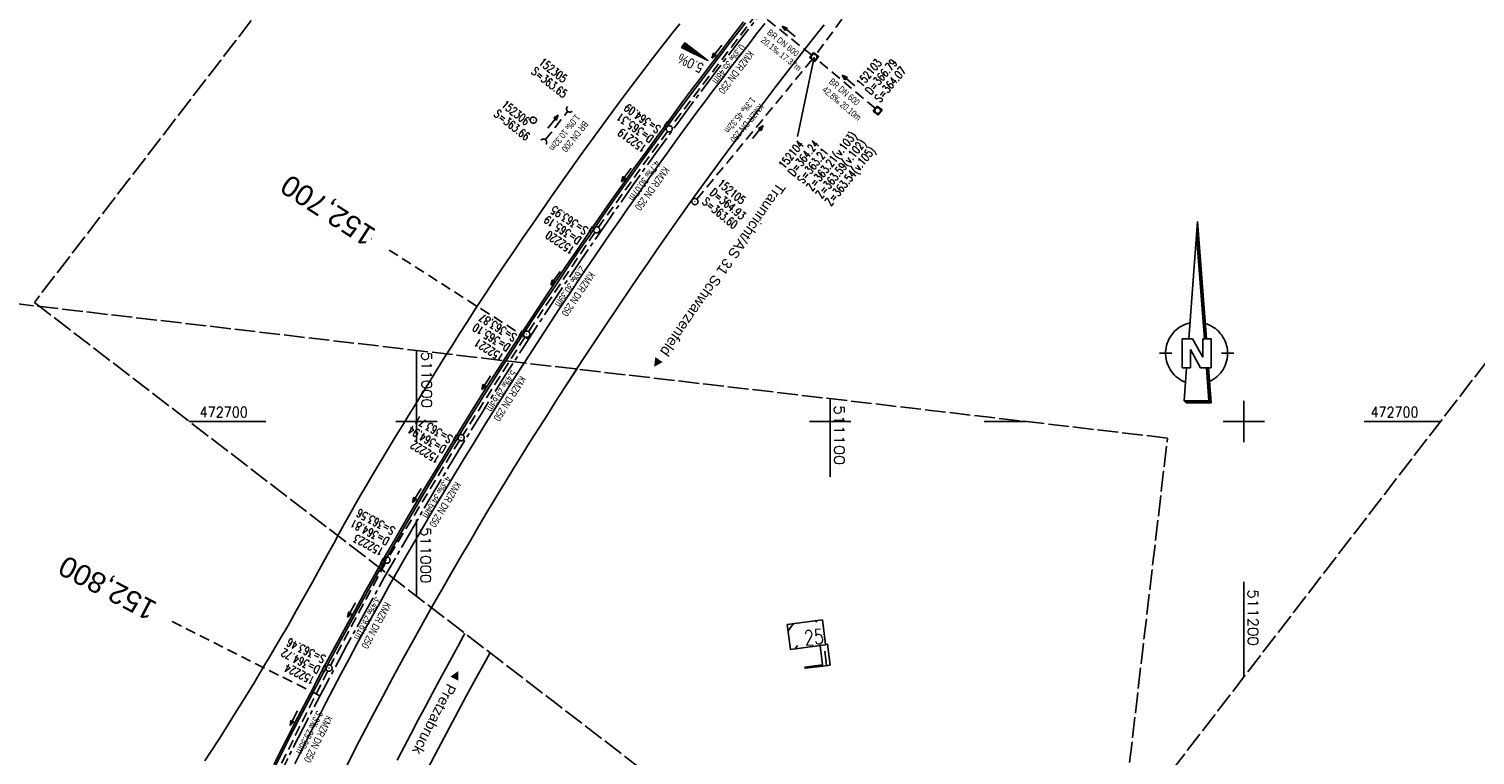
# Model space of a CAD drawing. Extents: x 510563 to 513920, y 467229 to 478797.
# Tile 32 of 67: x 510906 to 511256, y 472619 to 472795. Entities that reach past the tile are written whole.
import ezdxf
from ezdxf.enums import TextEntityAlignment as Align

# ---------------------------------------------------------------- set-up
doc = ezdxf.new("R2010")
doc.units = 0
doc.header["$LTSCALE"] = 10
doc.header["$MEASUREMENT"] = 0
for name, pattern in [('ACHSE', [5.5, 4, -0.5, 0.5, -0.5]), ('LT00', [0]), ('LT14', [0.6, 0.5, -0.1]), ('LT17', [0.15, 0.1, -0.05]), ('STRICHLINIE2', [0.375, 0.25, -0.125])]:
    doc.linetypes.add(name, pattern=pattern)
doc.layers.get('0').update_dxf_attribs({"linetype": 'LT00'})
for name, color, linetype in [('-AX-020', 250, 'ACHSE'), ('-Halt-Pfeil', 4, 'LT00'), ('-Haltung', 7, 'STRICHLINIE2'), ('-Haltungsbeschriftung', 140, 'LT00'), ('-QUE-20W', 11, 'LT00'), ('-Schachtbeschriftung', 5, 'LT00'), ('-ST-20', 30, 'LT17'), ('1401', 7, 'Continuous'), ('DFK_BEB_SCHR', 254, 'LT00'), ('DFK_BEBAUUNG', 250, 'LT00'), ('ORTSRICHTUNG', 7, 'Continuous'), ('V93_AFBR_BAB', 250, 'LT00'), ('V93_KA_MULD', 182, 'LT00'), ('V93_KA_PRUF', 182, 'LT00'), ('V93_RASTER', 250, 'LT00'), ('V93_RINNE', 182, 'LT00'), ('V93_SINKK', 182, 'LT00'), ('V93_UK_DURCH', 182, 'LT00'), ('V94_AFBR_BAB', 250, 'LT00'), ('V94_KA_PRUF', 182, 'LT00'), ('V94_RASTER', 250, 'LT00'), ('V94_RINNE', 182, 'LT00'), ('V94_SINKK', 182, 'LT00')]:
    doc.layers.add(name, color=color, linetype=linetype)
doc.layers.add('-BLATT_93-RAND', color=7, linetype='LT14', plot=False)
doc.layers.add('-BLATT_94-RAND', color=7, linetype='LT14', plot=False)
doc.styles.add('Beschrift', font='ARIAL.TTF')
doc.styles.add('Haltungsbeschriftung', font='ARIAL.TTF', dxfattribs={"width": 0.75})
doc.styles.add('schachtbeschriftung', font='romans.shx', dxfattribs={"width": 0.75, "height": 2})
doc.styles.get("Standard").update_dxf_attribs({"font": 'romans.shx'})

# ---------------------------------------------------------------- blocks, each defined once
blk = doc.blocks.new('SYMB1401')
at = {"layer": '1401'}
for p, q in [((-2.1, -28.35), (0, 0)), ((0, 0), (2.15, -28.35)), ((1.65, -28.35), (-0.25, -3.35)), ((1.7, -28.35), (-0.22, -3.01)), ((1.75, -28.35), (-0.2, -2.68)), ((1.8, -28.35), (-0.17, -2.34)), ((1.85, -28.35), (-0.15, -2.01)), ((1.9, -28.35), (-0.12, -1.68)), ((1.95, -28.35), (-0.1, -1.34)), ((2, -28.35), (-0.07, -1.01)), ((2.05, -28.35), (-0.05, -0.67)), ((2.1, -28.35), (-0.02, -0.34)), ((-3.75, -35.35), (-3.75, -28.35)), ((-3.75, -28.35), (-1.2, -28.35)), ((0.7, -35.35), (-1.75, -30.9)), ((-1.75, -30.9), (-1.75, -35.35)), ((1.25, -32.8), (-1.2, -28.35)), ((1.25, -32.8), (1.25, -28.35)), ((3.25, -28.35), (1.25, -28.35)), ((3.25, -28.35), (3.25, -35.35)), ((-9.25, -31.85), (-6.25, -31.85)), ((5.75, -31.85), (8.75, -31.85)), ((-1.75, -35.35), (-3.75, -35.35)), ((-2.65, -35.35), (-3.25, -43.35)), ((3.25, -35.35), (0.7, -35.35)), ((2.75, -43.35), (2.15, -35.35)), ((2.8, -43.4), (2.2, -35.35)), ((3.3, -43.85), (2.65, -35.35)), ((-3.25, -43.35), (2.75, -43.35)), ((-3.2, -43.4), (2.8, -43.4))]:
    blk.add_line(p, q, dxfattribs=at)
for points in [[(-7.74, -32.11), (-7.75, -31.56), (-7.7, -31.01), (-7.62, -30.47), (-7.51, -29.93), (-7.35, -29.4), (-7.15, -28.89), (-6.92, -28.39), (-6.65, -27.91), (-6.34, -27.45), (-6.01, -27.02), (-5.64, -26.61), (-5.24, -26.23), (-4.82, -25.88), (-4.37, -25.56), (-3.9, -25.28), (-3.41, -25.03), (-2.9, -24.81), (-2.38, -24.64), (-1.85, -24.5)], [(1.85, -24.65), (2.37, -24.82), (2.88, -25.03), (3.37, -25.28), (3.85, -25.57), (4.3, -25.88), (4.72, -26.23), (5.12, -26.61), (5.49, -27.02), (5.83, -27.45), (6.13, -27.91), (6.41, -28.39), (6.64, -28.89), (6.84, -29.4), (7, -29.93), (7.12, -30.47), (7.2, -31.01), (7.24, -31.56), (7.25, -32.11)], [(-2.9, -38.85), (-3.41, -38.64), (-3.9, -38.39), (-4.37, -38.1), (-4.81, -37.78), (-5.24, -37.43), (-5.64, -37.05), (-6, -36.64), (-6.34, -36.21), (-6.64, -35.75), (-6.91, -35.27), (-7.15, -34.78), (-7.35, -34.26), (-7.5, -33.74), (-7.62, -33.2), (-7.7, -32.66), (-7.74, -32.11)], [(7.25, -32.11), (7.21, -32.66), (7.13, -33.21), (7.01, -33.74), (6.85, -34.27), (6.65, -34.78), (6.42, -35.28), (6.15, -35.76), (5.84, -36.22), (5.5, -36.66), (5.13, -37.07), (4.74, -37.45), (4.31, -37.8), (3.86, -38.12), (3.39, -38.4), (2.9, -38.65)], [(-3.15, -43.45), (2.85, -43.45), (2.25, -35.35)], [(-3.1, -43.5), (2.9, -43.5), (2.3, -35.35)], [(-3.05, -43.55), (2.95, -43.55), (2.35, -35.35)], [(-3, -43.6), (3, -43.6), (2.4, -35.35)], [(-2.95, -43.65), (3.05, -43.65), (2.45, -35.35)], [(-2.9, -43.7), (3.1, -43.7), (2.5, -35.35)], [(-2.85, -43.75), (3.15, -43.75), (2.55, -35.35)], [(-2.8, -43.8), (3.2, -43.8), (2.6, -35.35)], [(-2.78, -43.82), (3.25, -43.82), (2.62, -35.35)], [(-3.25, -43.35), (-2.75, -43.85), (3.3, -43.85)]]:
    blk.add_lwpolyline(points, dxfattribs=at)
blk = doc.blocks.new('SYMB0652')
at = {"color": 0, "linetype": 'ByBlock'}
blk.add_lwpolyline([(-0.15, -0.075), (0.15, -0.075), (0.15, 0.075), (-0.15, 0.075), (-0.15, -0.075)], dxfattribs=at)
blk = doc.blocks.new('SYMB0003')
at = {"color": 0, "linetype": 'ByBlock'}
for p, q in [((-0.015712, 0), (0.010166, 0.012015)), ((0, -0.021257), (-0.015712, 0)), ((0.010166, 0.012015), (0, -0.021257))]:
    blk.add_line(p, q, dxfattribs=at)
for points in [[(-0.031395, 0.499013), (-0.093691, 0.491144), (-0.154509, 0.475528), (-0.21289, 0.452414), (-0.267913, 0.422164), (-0.318712, 0.385257), (-0.364484, 0.342274), (-0.404509, 0.293893), (-0.438154, 0.240877), (-0.464888, 0.184062), (-0.484292, 0.124345), (-0.496058, 0.062667), (-0.5, 0)], [(-0.5, 0), (-0.496058, -0.062667), (-0.484292, -0.124345), (-0.464888, -0.184062), (-0.438154, -0.240877), (-0.404509, -0.293893), (-0.364485, -0.342274), (-0.318712, -0.385257), (-0.267914, -0.422164), (-0.21289, -0.452414), (-0.154509, -0.475529), (-0.093691, -0.491144), (-0.031395, -0.499014), (0.031395, -0.499014)], [(0.5, 0), (0.496057, 0.062667), (0.484292, 0.124345), (0.464888, 0.184062), (0.438153, 0.240877), (0.404509, 0.293893), (0.364484, 0.342274), (0.318712, 0.385257), (0.267913, 0.422164), (0.21289, 0.452414), (0.154509, 0.475528), (0.093691, 0.491144), (0.031395, 0.499013), (-0.031395, 0.499013)], [(0.031395, -0.499014), (0.093691, -0.491144), (0.154509, -0.475529), (0.21289, -0.452414), (0.267914, -0.422164), (0.318712, -0.385257), (0.364485, -0.342274), (0.404509, -0.293893), (0.438154, -0.240877), (0.464889, -0.184062), (0.484292, -0.124345), (0.496058, -0.062667), (0.5, 0)]]:
    blk.add_lwpolyline(points, dxfattribs=at)
blk = doc.blocks.new('SYMB1210')
at = {"color": 0, "linetype": 'ByBlock'}
blk.add_line((0.018815, -0.179014), (0.055623, -0.17119), dxfattribs=at)
for points in [[(-0.2, -0.2), (-0.2, 0.2), (0.2, 0.2), (0.2, -0.2), (-0.2, -0.2)], [(0.018815, 0.179014), (-0.018815, 0.179014), (-0.055623, 0.17119), (-0.09, 0.155885), (-0.120444, 0.133766), (-0.145623, 0.105801), (-0.164438, 0.073213), (-0.176067, 0.037424), (-0.18, 0)], [(-0.18, 0), (-0.176067, -0.037424), (-0.164438, -0.073213), (-0.145623, -0.105801), (-0.120444, -0.133766), (-0.09, -0.155885), (-0.055623, -0.17119), (-0.018815, -0.179014), (0.018815, -0.179014)], [(0.18, 0), (0.176067, 0.037424), (0.164438, 0.073213), (0.145623, 0.105801), (0.120444, 0.133766), (0.09, 0.155885), (0.055623, 0.17119), (0.018815, 0.179014)], [(0.055623, -0.17119), (0.09, -0.155885), (0.120444, -0.133766), (0.145623, -0.105801), (0.164438, -0.073213), (0.176067, -0.037424), (0.18, 0)]]:
    blk.add_lwpolyline(points, dxfattribs=at)
blk = doc.blocks.new('SYMB1107')
at = {"color": 0, "linetype": 'ByBlock'}
for points in [[(-0.2, 0), (-0.196157, 0.039018), (-0.184776, 0.076537), (-0.166294, 0.111114), (-0.141421, 0.141421), (-0.111114, 0.166294), (-0.076537, 0.184776), (-0.039018, 0.196157), (0, 0.2)], [(0, 0.2), (0.039018, 0.196157), (0.076537, 0.184776), (0.111114, 0.166294), (0.141421, 0.141421), (0.166294, 0.111114), (0.184776, 0.076537), (0.196157, 0.039018), (0.2, 0)]]:
    blk.add_lwpolyline(points, dxfattribs=at)
blk = doc.blocks.new('SYMB0070')
at = {"color": 0, "linetype": 'ByBlock'}
for p, q in [((-0.5, 0), (0.2, 0)), ((0.5, 0), (0.2, 0.1)), ((0.2, 0.1), (0.2, 0)), ((0.468, 0), (0.21, 0.086)), ((0.21, 0.086), (0.21, -0.086)), ((0.21, -0.086), (0.468, 0)), ((0.22, -0.072), (0.437, 0)), ((0.23, -0.058), (0.405, 0)), ((0.24, -0.045), (0.374, 0)), ((0.342, 0), (0.25, 0.031)), ((0.25, 0.031), (0.25, -0.031)), ((0.25, -0.031), (0.342, 0)), ((0.26, -0.017), (0.31, 0)), ((0.27, -0.003), (0.279, 0))]:
    blk.add_line(p, q, dxfattribs=at)
for points in [[(0.2, 0), (0.2, -0.1), (0.5, 0)], [(0.437, 0), (0.22, 0.072), (0.22, -0.072)], [(0.405, 0), (0.23, 0.058), (0.23, -0.058)], [(0.374, 0), (0.24, 0.045), (0.24, -0.045)], [(0.31, 0), (0.26, 0.017), (0.26, -0.017)], [(0.279, 0), (0.27, 0.003), (0.27, -0.003)]]:
    blk.add_lwpolyline(points, dxfattribs=at)

msp = doc.modelspace()

# ---------------------------------------------------------------- linework, layer by layer
at = {"layer": '-AX-020', "ltscale": 0.2, "flags": 128}
msp.add_lwpolyline([(513881.72, 478796.97), (513877.87, 478787.35), (513870.37, 478768.8), (513862.79, 478750.28), (513855.14, 478731.79), (513847.41, 478713.32), (513839.61, 478694.89), (513831.74, 478676.49), (513823.79, 478658.13), (513815.77, 478639.79), (513807.68, 478621.49), (513799.51, 478603.22), (513791.27, 478584.98), (513782.96, 478566.77), (513774.58, 478548.6), (513766.12, 478530.46), (513757.59, 478512.36), (513748.99, 478494.29), (513740.31, 478476.25), (513731.57, 478458.25), (513722.75, 478440.29), (513713.86, 478422.36), (513704.9, 478404.46), (513695.86, 478386.6), (513686.76, 478368.78), (513677.58, 478351), (513668.34, 478333.25), (513659.02, 478315.54), (513649.63, 478297.86), (513640.17, 478280.23), (513630.64, 478262.63), (513621.04, 478245.07), (513611.37, 478227.54), (513601.63, 478210.06), (513591.82, 478192.62), (513586.74, 478183.65), (513576.83, 478166.26), (513566.85, 478148.92), (513556.8, 478131.61), (513546.69, 478114.34), (513536.51, 478097.1), (513526.28, 478079.91), (513515.99, 478062.74), (513505.64, 478045.61), (513495.23, 478028.52), (513484.78, 478011.45), (513474.27, 477994.42), (513463.71, 477977.42), (513453.11, 477960.45), (513442.46, 477943.5), (513431.76, 477926.59), (513421.03, 477909.7), (513410.25, 477892.84), (513399.43, 477876), (513388.58, 477859.18), (513377.69, 477842.39), (513366.77, 477825.62), (513355.82, 477808.87), (513344.83, 477792.14), (513333.82, 477775.43), (513322.78, 477758.74), (513311.72, 477742.06), (513300.63, 477725.4), (513289.52, 477708.75), (513278.39, 477692.12), (513267.24, 477675.5), (513256.08, 477658.89), (513244.9, 477642.29), (513233.71, 477625.7), (513222.5, 477609.12), (513211.29, 477592.54), (513200.07, 477575.97), (513188.84, 477559.41), (513177.6, 477542.84), (513166.37, 477526.28), (513154.8, 477509.24), (513142.5, 477491.11), (513130.2, 477472.99), (513117.9, 477454.86), (513105.61, 477436.73), (513093.33, 477418.59), (513081.06, 477400.44), (513068.81, 477382.28), (513056.57, 477364.12), (513044.34, 477345.94), (513032.14, 477327.75), (513019.96, 477309.55), (513007.8, 477291.33), (512995.67, 477273.09), (512983.57, 477254.83), (512971.49, 477236.55), (512959.45, 477218.25), (512947.45, 477199.93), (512935.48, 477181.58), (512923.55, 477163.21), (512911.66, 477144.81), (512899.82, 477126.38), (512888.03, 477107.93), (512876.28, 477089.44), (512864.58, 477070.92), (512852.94, 477052.36), (512841.35, 477033.77), (512829.82, 477015.15), (512818.35, 476996.49), (512806.94, 476977.79), (512795.6, 476959.05), (512789.64, 476949.14), (512778.41, 476930.34), (512767.24, 476911.5), (512756.13, 476892.61), (512745.1, 476873.69), (512734.14, 476854.72), (512723.25, 476835.72), (512712.42, 476816.68), (512701.67, 476797.59), (512690.98, 476778.47), (512680.37, 476759.31), (512669.82, 476740.11), (512659.35, 476720.87), (512648.95, 476701.6), (512638.61, 476682.28), (512628.35, 476662.93), (512618.16, 476643.54), (512608.04, 476624.11), (512597.99, 476604.65), (512588.01, 476585.15), (512578.1, 476565.61), (512568.26, 476546.04), (512558.5, 476526.43), (512548.8, 476506.79), (512539.18, 476487.11), (512529.63, 476467.4), (512520.15, 476447.65), (512510.75, 476427.87), (512501.42, 476408.05), (512492.16, 476388.2), (512482.97, 476368.31), (512473.85, 476348.4), (512464.81, 476328.44), (512455.84, 476308.46), (512446.94, 476288.44), (512438.12, 476268.39), (512429.37, 476248.31), (512420.69, 476228.2), (512412.09, 476208.05), (512403.56, 476187.88), (512395.11, 476167.67), (512386.72, 476147.43), (512378.42, 476127.17), (512370.18, 476106.87), (512362.02, 476086.54), (512353.94, 476066.18), (512345.92, 476045.79), (512337.99, 476025.38), (512330.13, 476004.93), (512322.34, 475984.46), (512314.63, 475963.96), (512306.99, 475943.43), (512299.43, 475922.87), (512291.94, 475902.28), (512284.53, 475881.67), (512277.19, 475861.03), (512269.93, 475840.36), (512262.74, 475819.67), (512255.63, 475798.95), (512248.6, 475778.21), (512241.64, 475757.44), (512234.76, 475736.64), (512227.95, 475715.82), (512221.22, 475694.97), (512214.57, 475674.11), (512207.99, 475653.21), (512201.49, 475632.29), (512200.13, 475627.89), (512194.28, 475608.79), (512188.5, 475589.67), (512182.78, 475570.54), (512177.14, 475551.38), (512171.56, 475532.2), (512166.05, 475513.01), (512160.62, 475493.79), (512155.26, 475474.55), (512149.97, 475455.29), (512148.09, 475448.36), (512142.91, 475429.07), (512137.8, 475409.77), (512132.78, 475390.44), (512127.83, 475371.09), (512122.96, 475351.72), (512118.16, 475332.33), (512113.45, 475312.92), (512108.81, 475293.5), (512104.25, 475274.06), (512099.76, 475254.59), (512095.36, 475235.11), (512091.03, 475215.62), (512086.78, 475196.1), (512082.61, 475176.57), (512078.52, 475157.02), (512074.51, 475137.46), (512070.57, 475117.88), (512066.72, 475098.28), (512063.24, 475080.25), (512059.53, 475060.62), (512055.9, 475040.98), (512052.34, 475021.33), (512048.86, 475001.67), (512045.44, 474981.99), (512042.08, 474962.3), (512038.79, 474942.6), (512035.56, 474922.89), (512032.39, 474903.18), (512029.27, 474883.45), (512026.2, 474863.71), (512023.18, 474843.97), (512020.21, 474824.22), (512017.28, 474804.47), (512014.39, 474784.7), (512011.54, 474764.94), (512008.73, 474745.16), (512005.95, 474725.39), (512003.2, 474705.61), (512000.47, 474685.82), (511997.78, 474666.03), (511995.1, 474646.24), (511992.44, 474626.45), (511989.8, 474606.65), (511987.17, 474586.85), (511984.55, 474567.05), (511981.94, 474547.25), (511979.34, 474527.45), (511976.74, 474507.69), (511975.13, 474495.38), (511973.48, 474482.82), (511971.82, 474470.25), (511970.17, 474457.69), (511968.51, 474445.13), (511966.84, 474432.57), (511965.15, 474420.02), (511963.46, 474407.46), (511961.75, 474394.91), (511960.03, 474382.35), (511958.28, 474369.81), (511956.52, 474357.26), (511954.73, 474344.72), (511952.92, 474332.18), (511951.08, 474319.64), (511949.21, 474307.11), (511947.31, 474294.58), (511945.38, 474282.06), (511943.41, 474269.55), (511941.4, 474257.04), (511939.35, 474244.53), (511937.27, 474232.04), (511935.14, 474219.55), (511932.96, 474207.07), (511930.74, 474194.59), (511928.46, 474182.13), (511926.14, 474169.68), (511923.76, 474157.23), (511921.32, 474144.8), (511918.83, 474132.38), (511916.28, 474119.97), (511913.66, 474107.57), (511910.98, 474095.19), (511908.24, 474082.82), (511905.43, 474070.46), (511902.54, 474058.13), (511899.59, 474045.81), (511896.56, 474033.5), (511893.47, 474021.26), (511890.29, 474009), (511887.03, 473996.75), (511883.7, 473984.53), (511880.29, 473972.33), (511876.8, 473960.15), (511873.23, 473947.99), (511869.59, 473935.86), (511865.87, 473923.74), (511862.08, 473911.66), (511858.21, 473899.59), (511854.26, 473887.55), (511850.24, 473875.54), (511846.14, 473863.55), (511841.96, 473851.59), (511837.71, 473839.65), (511833.39, 473827.75), (511828.99, 473815.86), (511824.51, 473804.01), (511819.96, 473792.19), (511815.33, 473780.39), (511810.64, 473768.63), (511805.86, 473756.89), (511801.02, 473745.18), (511796.09, 473733.51), (511791.1, 473721.87), (511786.03, 473710.25), (511780.89, 473698.68), (511775.67, 473687.13), (511770.39, 473675.61), (511765.03, 473664.13), (511759.6, 473652.69), (511754.09, 473641.28), (511748.51, 473629.9), (511742.87, 473618.56), (511737.15, 473607.25), (511731.36, 473595.99), (511725.49, 473584.75), (511719.56, 473573.56), (511713.56, 473562.4), (511707.48, 473551.28), (511701.34, 473540.2), (511695.13, 473529.16), (511688.84, 473518.16), (511682.49, 473507.2), (511676.07, 473496.28), (511669.58, 473485.39), (511663.02, 473474.55), (511656.39, 473463.76), (511649.7, 473453), (511642.94, 473442.29), (511636.1, 473431.62), (511629.21, 473420.99), (511622.24, 473410.41), (511615.21, 473399.87), (511608.11, 473389.37), (511600.95, 473378.92), (511593.72, 473368.52), (511586.42, 473358.16), (511579.06, 473347.85), (511571.64, 473337.58), (511564.15, 473327.36), (511556.59, 473317.19), (511548.97, 473307.07), (511541.29, 473297), (511533.54, 473286.97), (511525.74, 473276.99), (511517.86, 473267.07), (511509.93, 473257.19), (511501.93, 473247.36), (511493.87, 473237.58), (511485.75, 473227.86), (511477.57, 473218.19), (511475.55, 473215.81), (511467.29, 473206.2), (511458.98, 473196.64), (511450.61, 473187.13), (511442.18, 473177.67), (511433.71, 473168.25), (511425.19, 473158.87), (511416.62, 473149.54), (511408.01, 473140.24), (511399.37, 473130.98), (511390.68, 473121.76), (511381.96, 473112.57), (511373.2, 473103.41), (511364.42, 473094.28), (511355.61, 473085.17), (511346.77, 473076.1), (511337.91, 473067.04), (511329.03, 473058), (511320.13, 473048.99), (511311.22, 473039.98), (511302.29, 473031), (511293.34, 473022.02), (511284.39, 473013.05), (511275.44, 473004.09), (511266.47, 472995.14), (511255.91, 472984.59), (511236.79, 472965.5), (511230.18, 472958.9), (511223.57, 472952.29), (511216.96, 472945.68), (511210.37, 472939.06), (511203.78, 472932.43), (511197.22, 472925.79), (511190.66, 472919.13), (511184.13, 472912.44), (511177.62, 472905.74), (511171.14, 472899.01), (511164.68, 472892.25), (511158.26, 472885.46), (511151.88, 472878.64), (511145.53, 472871.79), (511139.22, 472864.89), (511132.96, 472857.96), (511126.75, 472850.98), (511120.58, 472843.95), (511114.48, 472836.88), (511109.32, 472830.82), (511103.32, 472823.65), (511097.39, 472816.44), (511091.51, 472809.17), (511085.7, 472801.85), (511079.95, 472794.49), (511074.26, 472787.07), (511068.64, 472779.61), (511063.08, 472772.1), (511057.59, 472764.54), (511052.16, 472756.93), (511046.8, 472749.28), (511041.5, 472741.58), (511036.27, 472733.84), (511031.1, 472726.05), (511026.01, 472718.22), (511020.98, 472710.35), (511016.01, 472702.43), (511011.12, 472694.47), (511006.29, 472686.47), (511001.53, 472678.43), (510996.84, 472670.35), (510992.22, 472662.22), (510987.67, 472654.06), (510983.19, 472645.86), (510978.78, 472637.62), (510974.44, 472629.35), (510970.17, 472621.04), (510965.98, 472612.69), (510961.85, 472604.3), (510957.8, 472595.88), (510953.82, 472587.43), (510949.91, 472578.94), (510946.07, 472570.42), (510942.31, 472561.87), (510938.62, 472553.28), (510935.01, 472544.67), (510931.46, 472536.02), (510928, 472527.34), (510924.6, 472518.64), (510921.29, 472509.9), (510918.04, 472501.14), (510914.87, 472492.35), (510911.78, 472483.53), (510908.76, 472474.69), (510905.82, 472465.82), (510902.96, 472456.92), (510900.17, 472448), (510897.45, 472439.06), (510894.82, 472430.1), (510892.26, 472421.11), (510889.78, 472412.1), (510887.37, 472403.07), (510885.04, 472394.02), (510882.79, 472384.95), (510880.62, 472375.87), (510878.53, 472366.76), (510876.51, 472357.64), (510874.57, 472348.49), (510872.71, 472339.34), (510870.93, 472330.16), (510869.23, 472320.98), (510867.6, 472311.77), (510866.06, 472302.56), (510864.59, 472293.33), (510863.2, 472284.09), (510861.89, 472274.84), (510860.67, 472265.57), (510859.52, 472256.3), (510858.45, 472247.02), (510857.45, 472237.73), (510856.54, 472228.43), (510855.71, 472219.12), (510854.96, 472209.81), (510854.29, 472200.49), (510853.7, 472191.16), (510853.18, 472181.83), (510852.75, 472172.5), (510852.4, 472163.16), (510852.13, 472153.82), (510851.93, 472144.48), (510851.82, 472135.13), (510851.79, 472125.79), (510851.84, 472116.44), (510851.96, 472107.1), (510852.01, 472104.71), (510852.24, 472095.37), (510852.54, 472086.03), (510852.93, 472076.69), (510853.39, 472067.36), (510853.92, 472058.03), (510854.53, 472048.71), (510855.21, 472039.39), (510855.96, 472030.07), (510856.78, 472020.77), (510857.67, 472011.46), (510858.63, 472002.17), (510859.65, 471992.88), (510860.73, 471983.6), (510861.88, 471974.33), (510863.09, 471965.06), (510864.36, 471955.8), (510865.69, 471946.55), (510867.08, 471937.31), (510868.53, 471928.08), (510870.02, 471918.86), (510871.58, 471909.64), (510873.18, 471900.44), (510874.84, 471891.24), (510876.54, 471882.05), (510878.3, 471872.88), (510880.1, 471863.71), (510881.95, 471854.55), (510883.84, 471845.4), (510885.78, 471836.26), (510887.76, 471827.12), (510889.78, 471818), (510891.83, 471808.88), (510893.93, 471799.78), (510896.06, 471790.68), (510898.23, 471781.59), (510900.44, 471772.51), (510902.67, 471763.44), (510904.94, 471754.37), (510907.24, 471745.32), (510909.57, 471736.27), (510911.93, 471727.22), (510914.31, 471718.19), (510916.72, 471709.16), (510919.15, 471700.14), (510921.61, 471691.12), (510924.09, 471682.11), (510926.59, 471673.11), (510929.1, 471664.11), (510931.64, 471655.12), (510934.19, 471646.13), (510936.76, 471637.14), (510939.34, 471628.16), (510941.94, 471619.19), (510944.55, 471610.22), (510947.17, 471601.25), (510949.8, 471592.28), (510952.43, 471583.31), (510955.08, 471574.35), (510957.73, 471565.39), (510960.38, 471556.43), (510963.04, 471547.47), (510967.7, 471531.77), (510970.25, 471523.2), (510975.26, 471506.32), (510980.27, 471489.44), (510985.27, 471472.57), (510990.27, 471455.68), (510995.25, 471438.8), (511000.21, 471421.91), (511005.16, 471405.01), (511010.09, 471388.11), (511014.99, 471371.2), (511019.86, 471354.28), (511024.7, 471337.36), (511029.51, 471320.42), (511034.28, 471303.47), (511039.01, 471286.52), (511043.7, 471269.55), (511048.34, 471252.56), (511052.93, 471235.57), (511057.46, 471218.56), (511061.95, 471201.53), (511066.37, 471184.49), (511070.73, 471167.43), (511075.02, 471150.36), (511079.24, 471133.27), (511083.39, 471116.16), (511086.57, 471102.84), (511090.59, 471085.7), (511094.53, 471068.54), (511098.39, 471051.37), (511102.17, 471034.17), (511105.87, 471016.96), (511109.5, 470999.73), (511113.05, 470982.49), (511116.52, 470965.23), (511119.91, 470947.95), (511123.22, 470930.66), (511126.45, 470913.36), (511129.61, 470896.04), (511132.69, 470878.7), (511135.68, 470861.35), (511138.6, 470843.99), (511141.44, 470826.62), (511144.2, 470809.23), (511146.88, 470791.83), (511149.49, 470774.42), (511152.01, 470757), (511154.45, 470739.56), (511156.82, 470722.12), (511159.1, 470704.66), (511161.31, 470687.19), (511163.44, 470669.72), (511165.49, 470652.23), (511165.64, 470650.9), (511167.87, 470631.02), (511170.03, 470611.14), (511172.1, 470591.25), (511174.1, 470571.35), (511176.01, 470551.44), (511177.85, 470531.52), (511179.53, 470512.55), (511180.88, 470496.34), (511182.16, 470480.14), (511183.36, 470463.92), (511184.48, 470447.7), (511185.52, 470431.48), (511186.48, 470415.25), (511187.36, 470399.01), (511188.16, 470382.77), (511188.88, 470366.53), (511189.52, 470350.29), (511190.08, 470334.04), (511190.56, 470317.79), (511190.96, 470301.53), (511191.28, 470285.28), (511191.52, 470269.02), (511191.68, 470252.76), (511191.76, 470236.51), (511191.77, 470220.25), (511191.69, 470203.99), (511191.53, 470187.73), (511191.29, 470171.47), (511191.24, 470169.01), (511190.91, 470152.75), (511190.5, 470136.5), (511190.02, 470120.25), (511189.47, 470104), (511188.85, 470087.75), (511188.17, 470071.51), (511187.43, 470055.27), (511186.63, 470039.03), (511185.78, 470022.79), (511184.88, 470006.56), (511183.93, 469990.33), (511182.94, 469974.1), (511181.91, 469957.87), (511180.85, 469941.65), (511179.74, 469925.43), (511178.61, 469909.21), (511177.46, 469892.99), (511176.28, 469876.78), (511175.08, 469860.56), (511173.86, 469844.35), (511172.63, 469828.14), (511171.39, 469811.93), (511170.14, 469795.72), (511168.85, 469778.99), (511030.96, 467993.35), (511029.42, 467973.41), (511027.88, 467953.47), (511026.35, 467933.52), (511024.83, 467913.58), (511023.32, 467893.64), (511021.83, 467873.7), (511020.35, 467853.75), (511018.9, 467833.8), (511017.47, 467813.85), (511016.06, 467793.9), (511014.69, 467773.95), (511013.35, 467754), (511012.05, 467734.04), (511010.78, 467714.08), (511009.56, 467694.12), (511008.38, 467674.15), (511007.25, 467654.18), (511006.18, 467634.21), (511005.15, 467614.24), (511004.19, 467594.26), (511003.28, 467574.28), (511002.44, 467554.3), (511001.67, 467534.31), (511000.96, 467514.33), (511000.33, 467494.34), (510999.77, 467474.34), (510999.56, 467465.71), (510999.11, 467445.71), (510998.75, 467425.72), (510998.46, 467405.72), (510998.26, 467385.72), (510998.14, 467365.72), (510998.09, 467345.72), (510998.13, 467325.72), (510998.24, 467305.72), (510998.44, 467285.72), (510998.71, 467265.72), (510999.07, 467245.73), (510999.43, 467229.16)], dxfattribs=at)
at = {"layer": '-BLATT_93-RAND'}
msp.add_lwpolyline([(511358.83, 473315.34), (510907.64, 472728.79), (511135.12, 472553.81), (511586.31, 473140.35), (511358.83, 473315.34)], dxfattribs=at)
at = {"layer": '-BLATT_94-RAND'}
msp.add_lwpolyline([(510744.52, 472747.01), (510637.26, 471828.25), (511074.29, 471777.23), (511181.55, 472695.99), (510744.52, 472747.01)], dxfattribs=at)
at = {"layer": '-Haltung'}
for p, q in [((511118.34, 472818.49), (511096.58, 472788.75)), ((511082.12, 472798.42), (511061.55, 472771.38)), ((511095.55, 472788.62), (511083.16, 472798.54)), ((511067.79, 472753.75), (511095.66, 472787.57)), ((511110.93, 472775.68), (511096.71, 472787.66)), ((511031.14, 472768.12), (511036.61, 472775.03)), ((511060.66, 472770.17), (511043.98, 472746.98)), ((511043.13, 472745.74), (511027.06, 472721.73)), ((511026.25, 472720.48), (511011.21, 472696.7)), ((511010.42, 472695.42), (510993.25, 472667.08)), ((510992.5, 472665.78), (510979.23, 472641)), ((510978.54, 472639.67), (510965.81, 472614.19))]:
    msp.add_line(p, q, dxfattribs=at)
at = {"layer": '-QUE-20W'}
for p, q in [((511064.92, 472791.54), (511064.08, 472790.43)), ((511064.36, 472790.3), (511065.16, 472791.36)), ((511065.4, 472791.18), (511064.63, 472790.16)), ((511064.91, 472790.03), (511065.64, 472790.99)), ((511065.87, 472790.81), (511065.18, 472789.9)), ((511065.46, 472789.76), (511066.11, 472790.63)), ((511066.35, 472790.45), (511065.73, 472789.63)), ((511066.01, 472789.5), (511066.59, 472790.27)), ((511066.83, 472790.09), (511066.28, 472789.36)), ((511066.56, 472789.23), (511067.07, 472789.91)), ((511067.31, 472789.73), (511066.83, 472789.1)), ((511067.11, 472788.96), (511067.55, 472789.55)), ((511067.79, 472789.37), (511067.38, 472788.83)), ((511067.66, 472788.7), (511068.03, 472789.18)), ((511068.27, 472789), (511067.94, 472788.57)), ((511068.21, 472788.43), (511068.51, 472788.82)), ((511068.75, 472788.64), (511068.49, 472788.3)), ((511068.76, 472788.17), (511068.98, 472788.46)), ((511069.22, 472788.28), (511069.04, 472788.03)), ((511069.31, 472787.9), (511069.46, 472788.1)), ((511069.7, 472787.92), (511069.59, 472787.77)), ((511069.86, 472787.63), (511069.94, 472787.74)), ((511070.18, 472787.55), (511070.14, 472787.5)), ((511070.41, 472787.37), (511070.42, 472787.37))]:
    msp.add_line(p, q, dxfattribs=at)
msp.add_lwpolyline([(511064.03, 472790.45), (511064.87, 472791.57), (511070.46, 472787.35), (511064.03, 472790.45)], dxfattribs=at)
at = {"layer": '-Schachtbeschriftung'}
msp.add_line((511096.14, 472788.15), (511092.13, 472768.93), dxfattribs=at)
at = {"layer": '-ST-20', "ltscale": 2.5}
for p, q in [((510989.19, 472744.14), (510989.17, 472744.15)), ((511027.1, 472719.92), (510993.4, 472741.45)), ((510976.67, 472633.61), (510940.93, 472651.57))]:
    msp.add_line(p, q, dxfattribs=at)
at = {"layer": 'DFK_BEB_SCHR'}
for p, q in [((511089.82, 472649.34), (511091.17, 472651.09)), ((511096.78, 472651.8), (511096.54, 472651.48)), ((511092.14, 472645.81), (511091.51, 472644.99)), ((511099.15, 472640.95), (511098.68, 472644.46))]:
    msp.add_line(p, q, dxfattribs=at)
at = {"layer": 'DFK_BEBAUUNG'}
for points in [[(511089.62, 472650.89, 0), (511098.13, 472651.97, 0), (511098.87, 472646.07, 0), (511098.89, 472645.92, 0), (511097.57, 472645.77, 0), (511090.39, 472644.85, 0), (511089.62, 472650.89, 0)], [(511098.89, 472645.92, 0), (511098.87, 472646.07, 0), (511099.34, 472646.13, 0), (511099.98, 472641.06, 0), (511098.2, 472640.83, 0), (511098.16, 472641.11, 0), (511097.57, 472645.77, 0), (511098.89, 472645.92, 0)], [(511098.16, 472641.11, 0), (511098.2, 472640.83, 0), (511093.95, 472640.29, 0), (511093.91, 472640.57, 0), (511098.16, 472641.11, 0)]]:
    msp.add_polyline3d(points, dxfattribs=at)
at = {"layer": 'V93_AFBR_BAB'}
for points in [[(511063.65, 472796.19), (511061.91, 472794), (511060.18, 472791.8), (511058.46, 472789.59), (511056.75, 472787.38), (511055.05, 472785.15), (511051.9, 472781), (511048.78, 472776.83), (511045.68, 472772.65), (511042.61, 472768.44), (511039.56, 472764.22), (511037.22, 472760.94), (511034.9, 472757.65), (511032.59, 472754.36), (511030.3, 472751.05), (511028.01, 472747.73), (511025.74, 472744.41), (511023.44, 472741.02), (511021.16, 472737.63), (511018.88, 472734.23), (511016.63, 472730.82), (511014.39, 472727.39), (511012.17, 472723.96), (511010.34, 472721.1), (511008.53, 472718.24), (511006.72, 472715.36), (511004.93, 472712.49), (511003.14, 472709.6), (511001.36, 472706.72), (510999.57, 472703.83), (510998.09, 472701.42), (510996.6, 472699.01), (510995.12, 472696.6), (510993.65, 472694.18), (510992.18, 472691.76), (510990.72, 472689.33), (510989.27, 472686.89), (510987.84, 472684.45), (510986.42, 472682), (510985.12, 472679.71), (510983.82, 472677.41), (510982.54, 472675.11), (510981.26, 472672.8), (510981.01, 472672.35)], [(510994.44, 472662.02), (510995.19, 472663.35), (510997.13, 472666.73), (510999.08, 472670.1), (511001.05, 472673.46), (511003.58, 472677.78), (511006.14, 472682.09), (511008.71, 472686.39), (511011.31, 472690.67), (511013.92, 472694.94), (511016.38, 472698.93), (511018.87, 472702.9), (511021.37, 472706.87), (511023.88, 472710.82), (511026.42, 472714.76), (511029.07, 472718.87), (511031.73, 472722.96), (511034.42, 472727.04), (511037.12, 472731.11), (511039.84, 472735.16), (511042.08, 472738.48), (511044.34, 472741.78), (511046.61, 472745.07), (511048.89, 472748.36), (511051.18, 472751.64), (511053.48, 472754.91), (511055.84, 472758.25), (511058.2, 472761.58), (511060.58, 472764.91), (511062.98, 472768.22), (511065.39, 472771.52), (511067.81, 472774.81), (511069.84, 472777.54), (511071.88, 472780.26), (511073.94, 472782.97), (511076, 472785.67), (511078.07, 472788.37), (511080.15, 472791.06), (511082.23, 472793.75), (511084.2, 472796.29)], [(511003.65, 472654.94), (511003.91, 472655.41), (511006.22, 472659.46), (511008.55, 472663.5), (511010.89, 472667.54), (511012.95, 472671.06), (511015.03, 472674.59), (511017.12, 472678.1), (511019.22, 472681.61), (511021.33, 472685.11), (511023.47, 472688.59), (511025.49, 472691.87), (511027.52, 472695.13), (511029.57, 472698.39), (511031.64, 472701.63), (511033.71, 472704.87), (511035.8, 472708.11), (511040.25, 472714.96), (511044.75, 472721.79), (511049.3, 472728.59), (511051.48, 472731.84), (511053.68, 472735.08), (511055.89, 472738.31), (511058.11, 472741.53), (511060.34, 472744.74), (511062.59, 472747.94), (511064.95, 472751.27), (511067.32, 472754.58), (511069.71, 472757.88), (511072.11, 472761.17), (511074.52, 472764.46), (511076.94, 472767.74), (511079.36, 472770.99), (511081.78, 472774.24), (511084.22, 472777.49), (511086.67, 472780.72), (511089.13, 472783.94), (511091.61, 472787.15), (511093.9, 472790.09), (511096.21, 472793.03), (511098.53, 472795.95)]]:
    msp.add_lwpolyline(points, dxfattribs=at)
at = {"layer": 'V93_RASTER'}
for p, q in [((511000, 472705), (511000, 472695)), ((511100, 472695), (511100, 472705)), ((511200, 472705), (511200, 472695)), ((510963.57, 472700), (510945.07, 472700)), ((511005, 472700), (510995, 472700)), ((511105, 472700), (511095, 472700)), ((511205, 472700), (511195, 472700)), ((511247.58, 472700), (511229.08, 472700)), ((511000, 472676.25), (511000, 472657.75)), ((511200, 472661.2), (511200, 472638.15))]:
    msp.add_line(p, q, dxfattribs=at)
at = {"layer": 'V93_RINNE'}
for points in [[(511079.08, 472796.65), (511077.13, 472794.15), (511075.19, 472791.65), (511073, 472788.8), (511070.82, 472785.94), (511068.65, 472783.07), (511066.49, 472780.2), (511064.35, 472777.31), (511061.38, 472773.3), (511058.43, 472769.27), (511055.49, 472765.24), (511052.58, 472761.18), (511049.69, 472757.12), (511046.93, 472753.2), (511044.18, 472749.27), (511041.46, 472745.32), (511038.75, 472741.36), (511036.06, 472737.4), (511033.28, 472733.28), (511030.52, 472729.15), (511027.78, 472725.01), (511025.06, 472720.86), (511022.35, 472716.7), (511018.09, 472710.05), (511013.89, 472703.37), (511009.74, 472696.65), (511007.16, 472692.42), (511004.6, 472688.17), (511002.06, 472683.92), (510999.54, 472679.65), (510997.04, 472675.37), (510994.66, 472671.26), (510992.3, 472667.13), (510990.93, 472664.72)], [(510991.32, 472664.43), (510992.78, 472667), (510995.14, 472671.11), (510997.51, 472675.21), (511000.02, 472679.5), (511002.54, 472683.77), (511005.08, 472688.03), (511007.64, 472692.28), (511010.22, 472696.52), (511013.32, 472701.54), (511016.45, 472706.55), (511019.61, 472711.53), (511022.8, 472716.5), (511025.51, 472720.66), (511028.23, 472724.81), (511030.97, 472728.95), (511033.74, 472733.08), (511036.51, 472737.2), (511039.19, 472741.15), (511041.89, 472745.08), (511044.6, 472749.01), (511047.33, 472752.93), (511050.08, 472756.83), (511054.9, 472763.6), (511059.78, 472770.33), (511064.72, 472777.02), (511067.43, 472780.65), (511070.16, 472784.27), (511072.91, 472787.88), (511075.67, 472791.47), (511077.61, 472793.96), (511079.56, 472796.45)]]:
    msp.add_lwpolyline(points, dxfattribs=at)
at = {"layer": 'V94_AFBR_BAB'}
for points in [[(511007.33, 472716.33), (511006.72, 472715.36), (511004.93, 472712.49), (511003.14, 472709.6), (511001.36, 472706.72), (510999.57, 472703.83), (510998.09, 472701.42), (510996.6, 472699.01), (510995.12, 472696.6), (510993.65, 472694.18), (510992.18, 472691.76), (510990.72, 472689.33), (510989.27, 472686.89), (510987.84, 472684.45), (510986.42, 472682), (510985.12, 472679.71), (510983.82, 472677.41), (510982.54, 472675.11), (510981.26, 472672.8), (510979.99, 472670.49), (510978.72, 472668.18), (510977.46, 472665.87), (510976.18, 472663.56), (510974.91, 472661.25), (510972.94, 472657.71), (510970.95, 472654.19), (510968.95, 472650.67), (510966.92, 472647.17), (510964.88, 472643.68), (510962.81, 472640.2), (510960.76, 472636.8), (510958.7, 472633.42), (510956.61, 472630.04), (510954.5, 472626.68), (510952.38, 472623.32), (510950.23, 472619.98), (510948.88, 472617.88)], [(510983.03, 472616.46), (510986.18, 472622.64), (510989.39, 472628.8), (510991.84, 472633.44), (510994.31, 472638.06), (510996.82, 472642.68), (510999.35, 472647.28), (511001.62, 472651.35), (511003.91, 472655.41), (511006.22, 472659.46), (511008.55, 472663.5), (511010.89, 472667.54), (511012.95, 472671.06), (511015.03, 472674.59), (511017.12, 472678.1), (511019.22, 472681.61), (511021.33, 472685.11), (511023.47, 472688.59), (511025.49, 472691.87), (511027.52, 472695.13), (511029.57, 472698.39), (511031.64, 472701.63), (511033.71, 472704.87), (511035.8, 472708.11), (511038.76, 472712.66)], [(510995.32, 472618.03), (510997.01, 472621.29), (510998.71, 472624.55), (511000.43, 472627.81), (511002.16, 472631.05), (511003.89, 472634.3), (511005.64, 472637.54), (511007.09, 472640.22), (511008.54, 472642.91), (511010.01, 472645.59), (511011.48, 472648.27), (511011.73, 472648.72)], [(511001.89, 472614.37), (511005.22, 472620.79), (511008.6, 472627.19), (511012.02, 472633.57), (511014.32, 472637.81), (511016.65, 472642.03), (511017.79, 472644.07)]]:
    msp.add_lwpolyline(points, dxfattribs=at)
at = {"layer": 'V94_AFBR_BAB', "color": 0}
msp.add_lwpolyline([(510970.56, 472617.19), (510972.43, 472620.88), (510974.31, 472624.57), (510976.2, 472628.25), (510978.1, 472631.92), (510979.96, 472635.48), (510981.83, 472639.03), (510983.71, 472642.57), (510985.61, 472646.11), (510987.53, 472649.64), (510989.46, 472653.16), (510991.35, 472656.56), (510993.26, 472659.96), (510995.19, 472663.35), (510997.13, 472666.73), (510999.08, 472670.1), (511001.05, 472673.46), (511003.58, 472677.78), (511006.14, 472682.09), (511008.71, 472686.39), (511011.31, 472690.67), (511013.92, 472694.94), (511016.38, 472698.93), (511018.87, 472702.9), (511021.37, 472706.87), (511023.88, 472710.82), (511026.02, 472714.15)], dxfattribs=at)
at = {"layer": 'V94_RASTER'}
for p, q in [((511000, 472698.28), (511000, 472717.19)), ((511100, 472705.51), (511100, 472686.6)), ((511005, 472700), (510995, 472700)), ((511105, 472700), (511095, 472700)), ((511147.2, 472700), (511137.2, 472700))]:
    msp.add_line(p, q, dxfattribs=at)
at = {"layer": 'V94_RINNE'}
for points in [[(511021.09, 472714.72), (511018.09, 472710.05), (511013.89, 472703.37), (511009.74, 472696.65), (511007.16, 472692.42), (511004.6, 472688.17), (511002.06, 472683.92), (510999.54, 472679.65), (510997.04, 472675.37), (510994.66, 472671.26), (510992.3, 472667.13), (510989.95, 472663), (510987.63, 472658.86), (510985.32, 472654.7), (510982.52, 472649.59), (510979.74, 472644.45), (510977, 472639.31), (510974.28, 472634.14), (510971.33, 472628.46), (510968.42, 472622.77), (510965.53, 472617.05)], [(510965.99, 472616.88), (510968.86, 472622.55), (510971.75, 472628.21), (510974.67, 472633.85), (510976.86, 472638.02), (510979.07, 472642.18), (510981.3, 472646.33), (510983.54, 472650.47), (510985.81, 472654.6), (510988.11, 472658.74), (510990.43, 472662.88), (510992.78, 472667), (510995.14, 472671.11), (510997.51, 472675.21), (511000.02, 472679.5), (511002.54, 472683.77), (511005.08, 472688.03), (511007.64, 472692.28), (511010.22, 472696.52), (511013.32, 472701.54), (511016.45, 472706.55), (511019.61, 472711.53), (511021.62, 472714.66)]]:
    msp.add_lwpolyline(points, dxfattribs=at)

# ---------------------------------------------------------------- block references
at = {"layer": '-Halt-Pfeil', "zscale": 4}
for p, xscale, yscale, rotation in [((511089.98, 472794.36), 4.000000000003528, 4.000000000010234, 141.2842221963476), ((511072.61, 472789.45), 4.000000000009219, 4.000000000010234, 232.7320521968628), ((511104.46, 472782.44), 3.99999999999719, 4.000000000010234, 139.8881421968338), ((511033, 472772.53), 4.00000000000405, 4.000000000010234, 51.65142219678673), ((511082.5, 472770.02), 4.000000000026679, 4.000000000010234, 50.50409219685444), ((511050.71, 472759.62), 4.000000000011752, 4.000000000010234, 234.2851221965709), ((511033.61, 472734.64), 4.000000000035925, 4.000000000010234, 236.2179421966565), ((511016.85, 472709.38), 3.999999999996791, 4.000000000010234, 237.6912821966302), ((511000.07, 472682.09), 3.999999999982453, 4.000000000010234, 238.7881121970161), ((510984.31, 472654.38), 4.000000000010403, 3.999999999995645, 241.8135439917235), ((510970.35, 472628.22), 4.000000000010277, 3.999999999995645, 243.4626639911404)]:
    msp.add_blockref('SYMB0070', p, dxfattribs=dict(at, xscale=xscale, yscale=yscale, rotation=rotation))
at = {"layer": '1401'}
msp.add_blockref('SYMB1401', (511188.83, 472748.33), dxfattribs=at)
at = {"layer": 'V93_KA_MULD', "xscale": 3.799999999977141, "yscale": 3.799999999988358, "zscale": 3.8, "rotation": 232.431311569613}
for p in [(511096.13, 472788.15), (511111.5, 472775.2)]:
    msp.add_blockref('SYMB1210', p, dxfattribs=at)
at = {"layer": 'V93_KA_PRUF', "color": 1, "xscale": 1.499999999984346, "yscale": 1.5, "zscale": 1.5, "rotation": 232.4313115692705}
msp.add_blockref('SYMB0003', (511028.26, 472772.87), dxfattribs=at)
at = {"layer": 'V93_KA_PRUF', "xscale": 1.499999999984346, "yscale": 1.5, "zscale": 1.5, "rotation": 232.4313115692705}
for p in [(511061.1, 472770.78), (511067.31, 472753.18), (511043.54, 472746.37), (511026.65, 472721.11), (511010.81, 472696.07), (510992.86, 472666.44)]:
    msp.add_blockref('SYMB0003', p, dxfattribs=at)
at = {"layer": 'V93_SINKK', "zscale": 4.5}
for p, xscale, yscale, rotation in [((511060.61, 472771.89), 4.500000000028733, 4.5, 233.7528231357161), ((511042.44, 472746.42), 4.499999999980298, 4.5, 235.3710026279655), ((511025.5, 472721.14), 4.500000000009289, 4.5, 236.9970705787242), ((511009.6, 472695.99), 4.500000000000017, 4.5, 238.6464507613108), ((510991.94, 472666.07), 4.499999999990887, 4.500000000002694, 240.6177436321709)]:
    msp.add_blockref('SYMB0652', p, dxfattribs=dict(at, xscale=xscale, yscale=yscale, rotation=rotation))
at = {"layer": 'V93_UK_DURCH', "zscale": 4}
for p, xscale, yscale, rotation in [((511037.08, 472775.62), 4.000000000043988, 4.000000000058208, 138.3326950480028), ((511030.68, 472767.53), 4.000000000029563, 4.000000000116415, 322.3175389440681)]:
    msp.add_blockref('SYMB1107', p, dxfattribs=dict(at, xscale=xscale, yscale=yscale, rotation=rotation))
at = {"layer": 'V94_KA_PRUF', "xscale": 1.500000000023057, "yscale": 1.5, "zscale": 1.5, "rotation": 263.3409047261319}
for p in [(511010.81, 472696.07), (510992.86, 472666.44), (510978.87, 472640.34)]:
    msp.add_blockref('SYMB0003', p, dxfattribs=at)
at = {"layer": 'V94_SINKK', "zscale": 4.5}
for p, xscale, yscale, rotation in [((511009.6, 472695.99), 4.49999999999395, 4.5, 238.9238814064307), ((510991.94, 472666.07), 4.500000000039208, 4.500000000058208, 59.9373983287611), ((510977.73, 472640.18), 4.499999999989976, 4.5, 242.5626531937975)]:
    msp.add_blockref('SYMB0652', p, dxfattribs=dict(at, xscale=xscale, yscale=yscale, rotation=rotation))

# ---------------------------------------------------------------- texts
at = {"layer": '-Haltungsbeschriftung', "style": 'Haltungsbeschriftung', "width": 0.75}
for s, height, rotation, p in [('BR DN 600', 1.5, 321.2842, (511084.6, 472793.84)), ('0.3‰ 35.48m', 1.8, 232.7321, (511078.24, 472791.43)), ('20.1‰ 17.37m', 1.5, 321.2842, (511083.1, 472791.97)), ('KMZR DN 250', 1.8, 232.7321, (511080.28, 472789.88)), ('42.8‰ 20.10m', 1.6, 319.8881, (511097.92, 472779.99)), ('BR DN 600', 1.6, 319.8881, (511099.57, 472781.95)), ('1.3‰ 45.32m', 1.6, 230.5041, (511080.93, 472778.64)), ('KMZR DN 250', 1.6, 230.5041, (511082.91, 472777.01)), ('1.0‰ 10.32m', 1.6, 231.6514, (511038.43, 472774.45)), ('BR DN 200', 1.6, 231.6514, (511040.43, 472772.87)), ('4.7‰ 30.07m', 1.8, 234.2851, (511057.74, 472763.31)), ('KMZR DN 250', 1.8, 234.2851, (511059.82, 472761.81)), ('2.6‰ 30.39m', 1.8, 236.2179, (511039.62, 472737.8)), ('KMZR DN 250', 1.8, 236.2179, (511041.75, 472736.38)), ('5.4‰ 29.63m', 1.8, 237.6913, (511022.9, 472712.57)), ('KMZR DN 250', 1.8, 237.6913, (511025.06, 472711.2)), ('4.3‰ 34.64m', 1.8, 238.7881, (511007.17, 472686.93)), ('KMZR DN 250', 1.8, 238.7881, (511009.36, 472685.6)), ('3.4‰ 29.61m', 1.8, 241.8135, (510990.13, 472657.68)), ('KMZR DN 250', 1.8, 241.8135, (510992.39, 472656.47)), ('3.3‰ 29.98m', 1.8, 243.4627, (510975.89, 472630.17)), ('KMZR DN 250', 1.8, 243.4627, (510978.18, 472629.03))]:
    msp.add_text(s, height=height, rotation=rotation, dxfattribs=at).set_placement(p)
at = {"layer": '-QUE-20W', "style": 'Beschrift', "width": 0.8}
msp.add_text('5.0%%%', height=2.5, rotation=-205.8164, dxfattribs=at).set_placement((511069.65, 472786.39))
at = {"layer": '-Schachtbeschriftung', "style": 'schachtbeschriftung', "width": 0.75}
for s, rotation, p in [('152305', 321.6514, (511029.38, 472786.57)), ('S=363.65', 321.6514, (511027.59, 472784.32)), ('152103', 49.8881, (511107.65, 472780.73)), ('D=366.79', 49.8881, (511109.86, 472778.88)), ('S=364.07', 49.8881, (511112.06, 472777.02)), ('152306', 321.6514, (511020.34, 472776.29)), ('S=363.66', 321.6514, (511018.56, 472774.03)), ('D=365.31', 144.2851, (511057.56, 472768.85)), ('S=364.09', 144.2851, (511059.24, 472771.19)), ('152219', 144.2851, (511055.87, 472766.52)), ('152104', 51.2842, (511088.94, 472760.96)), ('D=364.24', 51.2842, (511091.19, 472759.16)), ('Z=363.21(v.103)', 51.2842, (511095.68, 472755.55)), ('Z=363.59(v.102)', 51.2842, (511097.93, 472753.75)), ('S=363.21', 51.2842, (511093.44, 472757.36)), ('Z=363.54(v.105)', 51.2842, (511100.18, 472751.95)), ('D=364.93', 320.5041, (511070.73, 472755.05)), ('152105', 320.5041, (511072.56, 472757.27)), ('S=363.60', 320.5041, (511068.9, 472752.83)), ('D=365.19', 146.2179, (511040.07, 472744.32)), ('S=363.95', 146.2179, (511041.67, 472746.72)), ('152220', 146.2179, (511038.47, 472741.93)), ('S=363.87', 147.6913, (511024.46, 472720.89)), ('D=365.10', 147.6913, (511022.92, 472718.46)), ('152221', 147.6913, (511021.38, 472716.02)), ('S=363.71', 148.7881, (511008.92, 472696.33)), ('D=364.94', 148.7881, (511007.43, 472693.87)), ('152222', 148.7881, (511005.94, 472691.41)), ('D=364.81', 151.8137, (510993.68, 472671.68)), ('S=363.56', 151.8137, (510995.04, 472674.22)), ('152223', 151.8137, (510992.32, 472669.14)), ('D=364.72', 153.4627, (510976.98, 472640.64)), ('S=363.46', 153.4627, (510978.26, 472643.21)), ('152224', 153.4627, (510975.69, 472638.06))]:
    msp.add_text(s, height=2, rotation=rotation, dxfattribs=at).set_placement(p)
at = {"layer": '-ST-20', "style": 'Beschrift'}
for s, rotation, p in [('152,700', 147.0738, (510989.17, 472744.15)), ('152,800', 152.3227, (510936.46, 472653.82))]:
    msp.add_text(s, height=5, rotation=rotation, dxfattribs=at).set_placement(p, align=Align.MIDDLE_LEFT)
at = {"layer": 'DFK_BEBAUUNG', "width": 0.75}
msp.add_text('25', height=3.6, rotation=5.4833, dxfattribs=at).set_placement((511093.95, 472645.81))
at = {"layer": 'ORTSRICHTUNG', "char_height": 2.5, "attachment_point": 8, "style": 'Beschrift'}
for s, insert, width, rotation in [('Traunricht/AS 31 Schwarzenfeld ►', (511071.72, 472735.67), 55.3436, 235.1621), ('◄ Pretzabruck', (511004.18, 472630.5), 23.2363, 242.5853)]:
    msp.add_mtext(s, dxfattribs=dict(at, insert=insert, width=width, rotation=rotation))
at = {"layer": 'V93_RASTER'}
for s, rotation, width, p in [(' 472700', 0.002, 0.902, (510946.07, 472701)), (' 472700', 0.002, 0.902, (511229.08, 472701)), (' 511000', 270.002, 1.058, (511001, 472676.25)), (' 511200', 270.002, 1.063, (511201, 472661.2))]:
    msp.add_text(s, height=2.5, rotation=rotation, dxfattribs=dict(at, width=width)).set_placement(p)
at = {"layer": 'V94_RASTER'}
for s, width, p in [(' 511000', 1.058, (511001.25, 472718.68)), (' 511100', 1.127, (511100.99, 472705.87))]:
    msp.add_text(s, height=2.5, rotation=270.0005, dxfattribs=dict(at, width=width)).set_placement(p)

doc.saveas('drawing.dxf')
